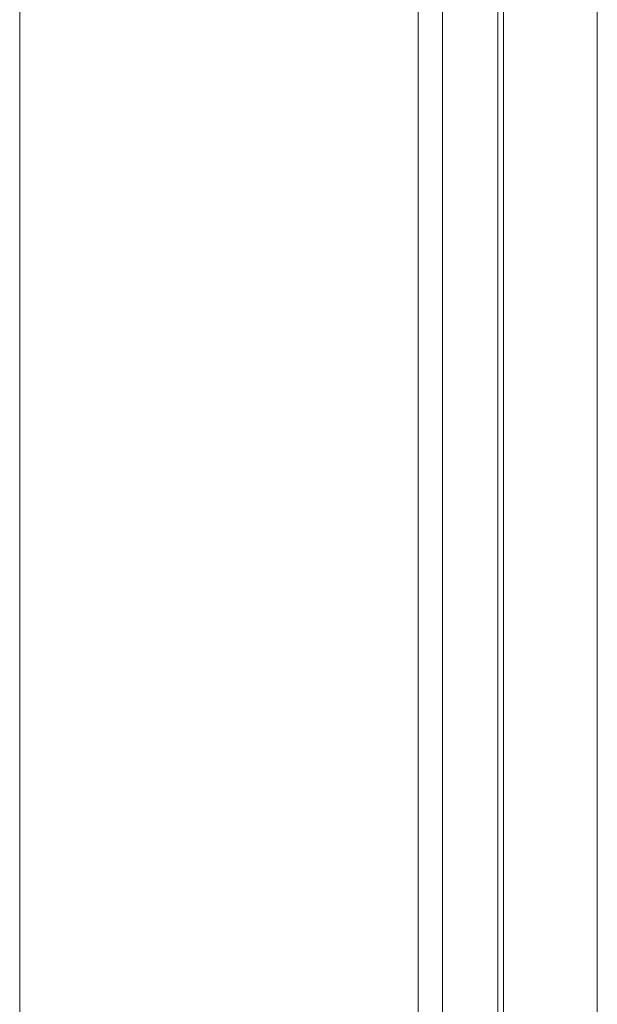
# Model space of a CAD drawing. Header units: millimetres. Extents: x 11681 to 15516, y 25095 to 29743.
# Tile 60 of 96: x 12881.62 to 12886.7, y 27883.17 to 27891.81. Entities that reach past the tile are written whole.
import ezdxf

# ---------------------------------------------------------------- set-up
doc = ezdxf.new("R2010")
doc.units = ezdxf.units.MM
doc.layers.add('00 - nowa technologia myjni_Nr_pióra__95', color=7, linetype='Continuous', lineweight=20, true_color=0x7c7c7c)
doc.layers.add('XREF', color=8, linetype='Continuous', lineweight=9)

# ---------------------------------------------------------------- blocks, each defined once
blk = doc.blocks.new('parter 2025.10.15')
at = {"layer": '00 - nowa technologia myjni_Nr_pióra__95', "color": 8, "linetype": 'Continuous', "lineweight": 5}
for p, q in [((603.5323, 2583.5757), (603.5323, 2388.5757)), ((599.2822, 2542.286), (599.2822, 2467.2695)), ((602.7821, 2542.286), (602.7821, 2467.2695)), ((602.9971, 2542.286), (602.9971, 2467.2695)), ((603.4822, 2542.286), (603.4822, 2467.2695)), ((604.3565, 2518.474), (604.3565, 2475.5318))]:
    blk.add_line(p, q, dxfattribs=at)

msp = doc.modelspace()

# ---------------------------------------------------------------- block references
at = {"layer": 'XREF'}
msp.add_blockref('parter 2025.10.15', (12282.3391, 25390.7845), dxfattribs=at)

doc.saveas('drawing.dxf')
